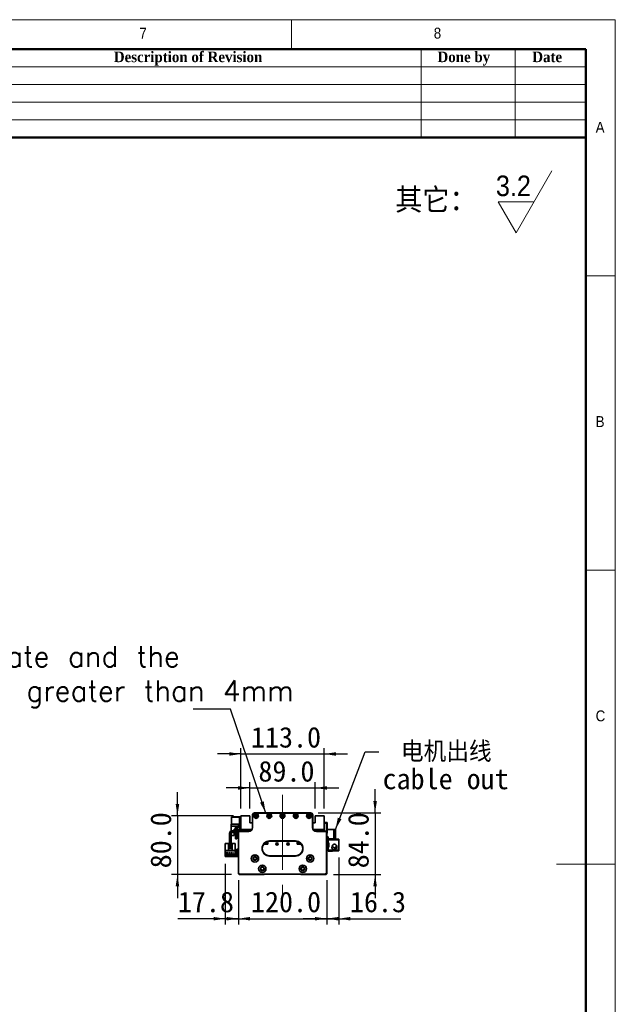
# Model space of a CAD drawing. Header units: millimetres. Extents: x 40 to 3320, y 40 to 2336.
# Tile 11 of 11: x 2511 to 3320, y 998 to 2336. Entities that reach past the tile are written whole.
import ezdxf

# ---------------------------------------------------------------- set-up
doc = ezdxf.new("R2010")
doc.units = ezdxf.units.MM
doc.header["$LTSCALE"] = 8
doc.linetypes.add('CENTERX2', pattern=[20.32, 12.7, -2.54, 2.54, -2.54])
doc.layers.add('黑色实线', color=7, linetype='Continuous')
doc.styles.add('SLDTEXTSTYLE0', font='Gothic.ttf', dxfattribs={"width": 0.913, "bigfont": 'bigfont'})
doc.styles.add('SLDTEXTSTYLE1', font='Gothic.ttf', dxfattribs={"width": 0.913})
doc.styles.add('SLDTEXTSTYLE2', font='timesbd.ttf', dxfattribs={"width": 0.933})
doc.styles.add('SLDTEXTSTYLE8', font='txt')
doc.styles.add('SLDTEXTSTYLE9', font='txt', dxfattribs={"bigfont": 'bigfont'})
doc.dimstyles.new('SLDDIMSTYLE0', dxfattribs={"dimtxt": 28, "dimasz": 16, "dimexe": 0, "dimexo": 0.0625, "dimgap": 7, "dimtad": 2, "dimdec": 1, "dimrnd": 1e-09, "dimzin": 4, "dimdsep": 46, "dimtxsty": 'SLDTEXTSTYLE8', "dimsah": 1, "dimcen": 0.09, "dimadec": 0, "dimazin": 1, "dimtfac": 1, "dimtdec": 1, "dimtmove": 0, "dimatfit": 0, "dimfxl": 0, "dimfrac": 2, "dimtolj": 1, "dimtzin": 12, "dimarcsym": 0})
doc.dimstyles.new('SLDDIMSTYLE1', dxfattribs={"dimtxt": 28, "dimasz": 16, "dimexe": 0, "dimexo": 0.0625, "dimgap": 7, "dimtad": 2, "dimdec": 1, "dimrnd": 1e-09, "dimzin": 12, "dimdsep": 46, "dimtxsty": 'SLDTEXTSTYLE8', "dimsah": 1, "dimcen": 0.09, "dimadec": 0, "dimazin": 3, "dimtfac": 1, "dimtdec": 1, "dimtmove": 0, "dimatfit": 0, "dimfxl": 0, "dimfrac": 2, "dimtolj": 1, "dimtzin": 12, "dimarcsym": 0})
doc.dimstyles.new('SLDDIMSTYLE2', dxfattribs={"dimtxt": 0.18, "dimasz": 16, "dimexe": 0, "dimexo": 0.0625, "dimgap": 0, "dimtad": 0, "dimtih": 1, "dimtoh": 1, "dimdec": 0, "dimrnd": 1e-09, "dimzin": 0, "dimdsep": 46, "dimtxsty": 'Standard', "dimsah": 1, "dimcen": 0.09, "dimadec": 0, "dimazin": 0, "dimtfac": 16, "dimtdec": 0, "dimtofl": 0, "dimtmove": 0, "dimatfit": 3, "dimfxl": 0, "dimfrac": 2, "dimtolj": 1, "dimtzin": 0, "dimarcsym": 0})

# ---------------------------------------------------------------- blocks, each defined once
blk = doc.blocks.new('SW_SFSYMBOL_0')
at = {"color": 0, "linetype": 'Continuous', "lineweight": 18}
for p, q in [((27.5, -42), (76, 42)), ((27.5, -42), (3.2, 0)), ((51.7, 0), (3.2, 0))]:
    blk.add_line(p, q, dxfattribs=at)
at = {"color": 0, "linetype": 'Continuous', "lineweight": 18, "insert": (0, 35.8), "char_height": 28, "attachment_point": 1, "style": 'SLDTEXTSTYLE1'}
blk.add_mtext('3.2', dxfattribs=at)
blk = doc.blocks.new('_D')
at = {"layer": '黑色实线'}
for p, q in [((2807.8, 1166.3), (2807.8, 1106.1)), ((2927.8, 1166.3), (2927.8, 1106.1)), ((2807.8, 1114.1), (2775.8, 1114.1)), ((2807.8, 1114.1), (2927.8, 1114.1)), ((2927.8, 1114.1), (2959.8, 1114.1))]:
    blk.add_line(p, q, dxfattribs=at)
for points in [[(2807.8, 1114.1), (2791.8, 1116.5), (2791.8, 1111.7)], [(2927.8, 1114.1), (2943.8, 1111.7), (2943.8, 1116.5)]]:
    blk.add_solid(points, dxfattribs=at)
at = {"layer": '黑色实线', "insert": (2824.9, 1150.9), "char_height": 28, "attachment_point": 1, "style": 'SLDTEXTSTYLE8'}
blk.add_mtext('120.0', dxfattribs=at)
blk = doc.blocks.new('_D_1')
at = {"layer": '黑色实线'}
for p, q in [((2790, 1188.5), (2790, 1106.1)), ((2807.8, 1166.3), (2807.8, 1106.1)), ((2790, 1114.1), (2725.6, 1114.1)), ((2790, 1114.1), (2807.8, 1114.1)), ((2807.8, 1114.1), (2839.8, 1114.1))]:
    blk.add_line(p, q, dxfattribs=at)
for points in [[(2790, 1114.1), (2774, 1116.5), (2774, 1111.7)], [(2807.8, 1114.1), (2823.8, 1111.7), (2823.8, 1116.5)]]:
    blk.add_solid(points, dxfattribs=at)
at = {"layer": '黑色实线', "insert": (2725.6, 1150.9), "char_height": 28, "attachment_point": 1, "style": 'SLDTEXTSTYLE8'}
blk.add_mtext('17.8', dxfattribs=at)
blk = doc.blocks.new('_D_2')
at = {"layer": '黑色实线'}
for p, q in [((2993.6, 1258), (2993.6, 1290)), ((2916, 1258), (3001.6, 1258)), ((2993.6, 1258), (2993.6, 1174)), ((2937, 1174), (3001.6, 1174)), ((2993.6, 1174), (2993.6, 1142))]:
    blk.add_line(p, q, dxfattribs=at)
for points in [[(2993.6, 1258), (2996, 1274), (2991.2, 1274)], [(2993.6, 1174), (2991.2, 1158), (2996, 1158)]]:
    blk.add_solid(points, dxfattribs=at)
at = {"layer": '黑色实线', "insert": (2956.8, 1182.6), "char_height": 28, "attachment_point": 1, "rotation": 90, "style": 'SLDTEXTSTYLE8'}
blk.add_mtext('84.0', dxfattribs=at)
blk = doc.blocks.new('_D_3')
at = {"layer": '黑色实线'}
for p, q in [((2725, 1254), (2725, 1286)), ((2801.1, 1254), (2717, 1254)), ((2725, 1254), (2725, 1174)), ((2798.6, 1174), (2717, 1174)), ((2725, 1174), (2725, 1142))]:
    blk.add_line(p, q, dxfattribs=at)
for points in [[(2725, 1254), (2727.4, 1270), (2722.6, 1270)], [(2725, 1174), (2722.6, 1158), (2727.4, 1158)]]:
    blk.add_solid(points, dxfattribs=at)
at = {"layer": '黑色实线', "insert": (2688.3, 1182.6), "char_height": 28, "attachment_point": 1, "rotation": 90, "style": 'SLDTEXTSTYLE8'}
blk.add_mtext('80.0', dxfattribs=at)
blk = doc.blocks.new('_D_4')
at = {"layer": '黑色实线'}
for p, q in [((2811.3, 1264.1), (2811.3, 1346)), ((2924.3, 1264.1), (2924.3, 1346)), ((2811.3, 1338), (2779.3, 1338)), ((2811.3, 1338), (2924.3, 1338)), ((2924.3, 1338), (2956.3, 1338))]:
    blk.add_line(p, q, dxfattribs=at)
for points in [[(2811.3, 1338), (2795.3, 1340.4), (2795.3, 1335.6)], [(2924.3, 1338), (2940.3, 1335.6), (2940.3, 1340.4)]]:
    blk.add_solid(points, dxfattribs=at)
at = {"layer": '黑色实线', "insert": (2824.9, 1374.7), "char_height": 28, "attachment_point": 1, "style": 'SLDTEXTSTYLE8'}
blk.add_mtext('113.0', dxfattribs=at)
blk = doc.blocks.new('_D_5')
at = {"layer": '黑色实线'}
for p, q in [((2823.3, 1264.1), (2823.3, 1299.8)), ((2912.3, 1264.1), (2912.3, 1299.8)), ((2823.3, 1291.8), (2791.3, 1291.8)), ((2823.3, 1291.8), (2912.3, 1291.8)), ((2912.3, 1291.8), (2944.3, 1291.8))]:
    blk.add_line(p, q, dxfattribs=at)
for points in [[(2823.3, 1291.8), (2807.3, 1294.2), (2807.3, 1289.4)], [(2912.3, 1291.8), (2928.3, 1289.4), (2928.3, 1294.2)]]:
    blk.add_solid(points, dxfattribs=at)
at = {"layer": '黑色实线', "insert": (2835, 1328.5), "char_height": 28, "attachment_point": 1, "style": 'SLDTEXTSTYLE8'}
blk.add_mtext('89.0', dxfattribs=at)
blk = doc.blocks.new('_D_6')
at = {"layer": '黑色实线'}
for p, q in [((2944.1, 1197.1), (2944.1, 1106.1)), ((2927.8, 1164.8), (2927.8, 1106.1)), ((2927.8, 1114.1), (2895.8, 1114.1)), ((2944.1, 1114.1), (2927.8, 1114.1)), ((2944.1, 1114.1), (3028.4, 1114.1))]:
    blk.add_line(p, q, dxfattribs=at)
for points in [[(2927.8, 1114.1), (2911.8, 1116.5), (2911.8, 1111.7)], [(2944.1, 1114.1), (2960.1, 1111.7), (2960.1, 1116.5)]]:
    blk.add_solid(points, dxfattribs=at)
at = {"layer": '黑色实线', "insert": (2959.4, 1150.9), "char_height": 28, "attachment_point": 1, "style": 'SLDTEXTSTYLE8'}
blk.add_mtext('16.3', dxfattribs=at)
blk = doc.blocks.new('SW_NOTE_3')
at = {"layer": '黑色实线', "color": 0, "char_height": 28, "attachment_point": 1}
for s, insert, style in [(' 电机出线', (5, 14.4), 'SLDTEXTSTYLE9'), ('cable out', (5, -22.6), 'SLDTEXTSTYLE8')]:
    blk.add_mtext(s, dxfattribs=dict(at, insert=insert, style=style))
blk = doc.blocks.new('SW_NOTE_4')
at = {"layer": '黑色实线', "color": 0, "insert": (-918.8, 85.8), "char_height": 28, "attachment_point": 1, "style": 'SLDTEXTSTYLE9'}
blk.add_mtext('The distance between the load plate and the \\Psteel belt protection belt shall be greater than 4mm', dxfattribs=at)

msp = doc.modelspace()

# ---------------------------------------------------------------- linework, layer by layer
at = {"color": 7, "linetype": 'Continuous', "lineweight": 18}
for p, q in [((3320, 2336), (40, 2336)), ((2880, 2296), (2880, 2336)), ((3320, 40), (3320, 2336)), ((80, 2296), (3280, 2296)), ((3056, 2296), (3056, 2176)), ((3184, 2296), (3184, 2176)), ((3280, 2296), (3280, 2176)), ((3280, 2296), (3280, 80)), ((2320, 2272), (3280, 2272)), ((2320, 2248), (3280, 2248)), ((2320, 2224), (3280, 2224)), ((2320, 2200), (3280, 2200)), ((3320, 1988), (3280, 1988)), ((3280, 1588), (3320, 1588)), ((3320, 1188), (3240, 1188))]:
    msp.add_line(p, q, dxfattribs=at)
at = {"color": 7, "linetype": 'Continuous', "lineweight": 50}
for p, q in [((3280, 2296), (80, 2296)), ((3280, 2296), (3280, 80)), ((3280, 2176), (2320, 2176))]:
    msp.add_line(p, q, dxfattribs=at)
at = {"color": 7, "linetype": 'Continuous', "lineweight": 35}
for p, q in [((2829.8, 1257.97), (2905.8, 1257.97)), ((2829.8, 1257.97), (2829.8, 1257.67)), ((2905.8, 1257.97), (2905.8, 1257.67)), ((2798.6, 1252.47), (2798.3, 1252.17)), ((2798.6, 1252.17), (2798.3, 1252.04)), ((2798.3, 1252.04), (2798.3, 1252.17)), ((2798.3, 1242.89), (2798.3, 1252.04)), ((2798.6, 1252.47), (2798.6, 1252.17)), ((2798.6, 1252.47), (2809.3, 1252.47)), ((2809.3, 1252.17), (2798.6, 1252.17)), ((2798.6, 1252.17), (2798.6, 1242.77)), ((2809.3, 1252.47), (2811.3, 1252.47)), ((2809.3, 1251.47), (2809.3, 1252.47)), ((2811.3, 1251.47), (2809.3, 1251.47)), ((2809.3, 1251.47), (2809.3, 1242.97)), ((2811.3, 1253.97), (2811.3, 1235.47)), ((2823.3, 1253.97), (2811.3, 1253.97)), ((2823.3, 1244.47), (2823.3, 1253.97)), ((2826.77, 1255.17), (2826.77, 1253.17)), ((2826.77, 1255.17), (2826.81, 1255.17)), ((2826.77, 1253.17), (2826.8, 1253.17)), ((2826.8, 1237.97), (2826.8, 1254.97)), ((2826.8, 1254.97), (2827.1, 1254.97)), ((2827.1, 1254.97), (2827.1, 1237.97)), ((2905.8, 1257.67), (2829.8, 1257.67)), ((2908.5, 1237.97), (2908.5, 1254.97)), ((2908.8, 1254.97), (2908.5, 1254.97)), ((2908.79, 1255.17), (2908.82, 1255.17)), ((2908.8, 1254.97), (2908.8, 1237.97)), ((2908.82, 1253.17), (2908.8, 1253.17)), ((2908.82, 1255.17), (2908.82, 1253.17)), ((2924.3, 1253.97), (2912.3, 1253.97)), ((2912.3, 1253.97), (2912.3, 1244.47)), ((2924.3, 1235.47), (2924.3, 1253.97)), ((2924.3, 1244.97), (2928, 1244.97)), ((2928, 1243.97), (2928, 1244.97)), ((2928, 1244.97), (2928.3, 1244.67)), ((2928.3, 1244.67), (2928.3, 1243.84)), ((2798, 1239.87), (2798, 1242.47)), ((2798, 1242.47), (2809.3, 1242.47)), ((2798, 1239.87), (2805.66, 1239.87)), ((2798, 1233.22), (2798, 1239.87)), ((2798.3, 1242.77), (2798.3, 1242.89)), ((2798.6, 1242.77), (2798.3, 1242.89)), ((2798.3, 1242.77), (2798.6, 1242.47)), ((2798.6, 1242.77), (2798.6, 1242.47)), ((2798.6, 1242.77), (2809.3, 1242.77)), ((2807.8, 1233.47), (2799.3, 1233.47)), ((2807.8, 1231.47), (2799.3, 1231.47)), ((2802.3, 1235.97), (2803.8, 1235.97)), ((2802.3, 1233.47), (2802.3, 1235.97)), ((2802.3, 1226.97), (2802.3, 1231.47)), ((2803.8, 1236.49), (2803.8, 1233.47)), ((2803.8, 1231.47), (2803.8, 1230.47)), ((2805.8, 1236.47), (2805.8, 1233.47)), ((2805.8, 1235.97), (2807.3, 1235.97)), ((2805.8, 1231.47), (2805.8, 1230.47)), ((2807.3, 1235.97), (2807.3, 1233.47)), ((2807.3, 1231.47), (2807.3, 1226.97)), ((2808.1, 1231.47), (2807.8, 1231.47)), ((2807.8, 1176.47), (2807.8, 1231.47)), ((2808.1, 1231.47), (2808.1, 1176.59)), ((2809.3, 1242.97), (2811.3, 1242.97)), ((2809.3, 1241.97), (2809.3, 1242.97)), ((2811.3, 1241.97), (2809.3, 1241.97)), ((2809.3, 1241.97), (2809.3, 1234.97)), ((2809.3, 1232.67), (2809.3, 1232.97)), ((2809.3, 1232.97), (2821.8, 1232.97)), ((2821.8, 1232.67), (2809.3, 1232.67)), ((2811.3, 1235.47), (2826.13, 1235.47)), ((2811.3, 1235.47), (2811.3, 1234.97)), ((2811.6, 1232.97), (2811.6, 1235.47)), ((2812.29, 1234.47), (2813.29, 1235.47)), ((2812.29, 1234.47), (2812.29, 1232.97)), ((2812.89, 1233.42), (2813.84, 1234.37)), ((2812.89, 1232.97), (2812.89, 1233.42)), ((2825.27, 1234.37), (2813.84, 1234.37)), ((2821.8, 1232.67), (2821.8, 1232.97)), ((2826.8, 1244.47), (2823.3, 1244.47)), ((2824.22, 1235.47), (2824.43, 1235.26)), ((2825.8, 1234.97), (2825.13, 1234.97)), ((2827.1, 1237.97), (2826.8, 1237.97)), ((2908.8, 1237.97), (2908.5, 1237.97)), ((2912.3, 1244.47), (2908.8, 1244.47)), ((2909.47, 1235.47), (2924.3, 1235.47)), ((2910.46, 1234.97), (2909.8, 1234.97)), ((2921.75, 1234.37), (2910.33, 1234.37)), ((2911.38, 1235.47), (2911.17, 1235.26)), ((2911.17, 1235.26), (2911.38, 1235.47)), ((2911.17, 1235.26), (2911.17, 1235.26)), ((2913.8, 1232.97), (2926.3, 1232.97)), ((2913.8, 1232.97), (2913.8, 1232.67)), ((2926.3, 1232.67), (2913.8, 1232.67)), ((2921.75, 1234.37), (2922.7, 1233.42)), ((2923.3, 1234.47), (2922.3, 1235.47)), ((2922.7, 1232.97), (2922.7, 1233.42)), ((2924.8, 1234.47), (2923.3, 1234.47)), ((2923.3, 1232.97), (2923.3, 1234.47)), ((2928, 1243.97), (2924.3, 1243.97)), ((2924.3, 1242.47), (2924.8, 1242.47)), ((2924.8, 1235.47), (2924.3, 1235.47)), ((2924.8, 1242.47), (2924.8, 1234.47)), ((2926.3, 1232.97), (2926.3, 1232.67)), ((2927.5, 1176.59), (2927.5, 1231.47)), ((2927.8, 1231.47), (2927.5, 1231.47)), ((2927.8, 1231.47), (2927.8, 1176.47)), ((2928.3, 1243.84), (2928, 1243.97)), ((2928, 1230.97), (2928, 1243.97)), ((2928.3, 1243.84), (2928.3, 1231.09)), ((2937.7, 1235.47), (2928.3, 1235.47)), ((2937.7, 1222.47), (2937.7, 1235.47)), ((2937.7, 1235.47), (2939.7, 1235.47)), ((2939.7, 1235.47), (2939.7, 1222.47)), ((2795.8, 1229.97), (2795.8, 1210.97)), ((2797.8, 1229.97), (2797.8, 1210.97)), ((2798, 1226.97), (2798, 1230.72)), ((2802.3, 1226.97), (2798, 1226.97)), ((2803.8, 1230.47), (2805.8, 1230.47)), ((2803.8, 1222.47), (2803.8, 1230.47)), ((2805.8, 1222.47), (2803.8, 1222.47)), ((2805.8, 1230.47), (2805.8, 1222.47)), ((2807.8, 1226.97), (2807.3, 1226.97)), ((2845.69, 1216.61), (2845.69, 1218.34)), ((2846.29, 1217.07), (2846.29, 1218.63)), ((2847.8, 1215.57), (2847.8, 1219.15)), ((2850.3, 1219.77), (2885.3, 1219.77)), ((2850.3, 1219.77), (2850.3, 1219.47)), ((2885.3, 1219.47), (2850.3, 1219.47)), ((2885.3, 1219.77), (2885.3, 1219.47)), ((2887.8, 1219.15), (2887.8, 1215.57)), ((2888.8, 1218.84), (2888.8, 1215.67)), ((2889.6, 1218.49), (2889.6, 1216.77)), ((2889.6, 1218.49), (2889.6, 1216.77)), ((2889.9, 1216.61), (2889.9, 1218.34)), ((2889.9, 1216.61), (2889.9, 1218.34)), ((2927.8, 1230.97), (2928, 1230.97)), ((2928, 1229.97), (2927.8, 1229.97)), ((2929.7, 1225.47), (2927.8, 1225.47)), ((2928.3, 1231.09), (2928, 1230.97)), ((2928, 1229.97), (2928, 1230.97)), ((2928.3, 1230.27), (2928, 1229.97)), ((2928.3, 1231.09), (2928.3, 1230.27)), ((2929.7, 1222.47), (2929.7, 1225.47)), ((2937.7, 1222.47), (2929.7, 1222.47)), ((2929.7, 1222.47), (2929.7, 1221.27)), ((2929.7, 1217.27), (2929.7, 1221.27)), ((2929.7, 1221.27), (2944.1, 1221.27)), ((2935.7, 1222.47), (2935.7, 1222.27)), ((2944.1, 1222.27), (2935.7, 1222.27)), ((2939.7, 1222.47), (2937.7, 1222.47)), ((2944.1, 1222.27), (2944.1, 1221.27)), ((2944.1, 1221.27), (2944.1, 1207.27)), ((2790, 1216.16), (2794.3, 1216.16)), ((2790, 1216.16), (2790, 1206.86)), ((2803.6, 1206.86), (2790, 1206.86)), ((2790, 1206.86), (2790, 1200.66)), ((2794.3, 1207.16), (2794.3, 1216.16)), ((2799.3, 1207.16), (2794.3, 1207.16)), ((2795.8, 1210.97), (2797.8, 1210.97)), ((2795.8, 1209.97), (2795.8, 1210.97)), ((2797.8, 1209.97), (2795.8, 1209.97)), ((2797.8, 1210.97), (2797.8, 1209.97)), ((2799.3, 1216.16), (2799.3, 1207.16)), ((2799.3, 1216.16), (2803.6, 1216.16)), ((2803.6, 1216.16), (2803.6, 1206.86)), ((2803.6, 1200.66), (2803.6, 1206.86)), ((2805.8, 1207.66), (2805.8, 1208.66)), ((2805.8, 1208.66), (2807.8, 1208.66)), ((2807.8, 1207.66), (2805.8, 1207.66)), ((2805.8, 1199.66), (2805.8, 1207.66)), ((2842.37, 1215.57), (2847.8, 1215.57)), ((2842.45, 1215.67), (2847.8, 1215.67)), ((2845.05, 1215.97), (2842.7, 1215.97)), ((2845.69, 1216.61), (2845.05, 1215.97)), ((2845.19, 1215.97), (2845.05, 1215.97)), ((2845.19, 1215.97), (2846.29, 1217.07)), ((2887.8, 1215.67), (2893.14, 1215.67)), ((2887.8, 1215.57), (2893.22, 1215.57)), ((2889.6, 1216.77), (2890.4, 1215.97)), ((2889.6, 1216.77), (2889.6, 1216.77)), ((2890.4, 1215.97), (2889.6, 1216.77)), ((2890.54, 1215.97), (2889.9, 1216.61)), ((2889.9, 1216.61), (2889.9, 1216.61)), ((2889.9, 1216.61), (2890.54, 1215.97)), ((2890.54, 1215.97), (2890.4, 1215.97)), ((2890.4, 1215.97), (2890.4, 1215.97)), ((2892.9, 1215.97), (2890.54, 1215.97)), ((2930.7, 1217.27), (2929.7, 1217.27)), ((2929.7, 1217.27), (2929.7, 1216.77)), ((2929.7, 1216.77), (2929.7, 1211.77)), ((2930.7, 1216.77), (2929.7, 1216.77)), ((2929.7, 1211.27), (2929.7, 1211.77)), ((2929.7, 1211.77), (2930.7, 1211.77)), ((2929.7, 1207.27), (2929.7, 1211.27)), ((2929.7, 1211.27), (2930.7, 1211.27)), ((2944.1, 1207.27), (2929.7, 1207.27)), ((2929.7, 1207.27), (2929.7, 1206.07)), ((2935.7, 1206.07), (2929.7, 1206.07)), ((2930.7, 1211.27), (2930.7, 1217.27)), ((2935.15, 1212.06), (2935.05, 1211.27)), ((2935.38, 1212.7), (2935.25, 1212.39)), ((2935.26, 1212.85), (2935.29, 1212.86)), ((2935.29, 1209.68), (2935.26, 1209.69)), ((2935.29, 1212.86), (2935.68, 1213.43)), ((2935.45, 1212.78), (2935.29, 1212.86)), ((2935.42, 1212.69), (2935.29, 1212.75)), ((2935.7, 1206.27), (2944.1, 1206.27)), ((2935.7, 1206.27), (2935.7, 1206.07)), ((2940.59, 1211.82), (2940.62, 1211.84)), ((2944.1, 1207.27), (2944.1, 1206.27)), ((2790, 1198.66), (2790, 1200.66)), ((2790, 1200.66), (2791, 1200.66)), ((2791, 1198.66), (2790, 1198.66)), ((2803.3, 1201.96), (2790.3, 1201.96)), ((2790.3, 1201.96), (2790.3, 1201.26)), ((2790.3, 1201.26), (2803.3, 1201.26)), ((2791, 1200.66), (2791, 1198.66)), ((2804.8, 1200.66), (2791, 1200.66)), ((2804.8, 1198.66), (2791, 1198.66)), ((2793.74, 1204.21), (2791.24, 1204.21)), ((2791.24, 1204.21), (2791.24, 1203.91)), ((2791.24, 1203.91), (2793.74, 1203.91)), ((2793.74, 1203.91), (2793.74, 1204.21)), ((2796.28, 1204.21), (2794.78, 1204.21)), ((2794.78, 1204.21), (2794.78, 1203.91)), ((2794.78, 1203.91), (2796.28, 1203.91)), ((2796.28, 1203.91), (2796.28, 1204.21)), ((2798.82, 1204.21), (2797.32, 1204.21)), ((2797.32, 1204.21), (2797.32, 1203.91)), ((2797.32, 1203.91), (2798.82, 1203.91)), ((2798.82, 1203.91), (2798.82, 1204.21)), ((2799.86, 1204.21), (2799.86, 1203.91)), ((2801.36, 1204.21), (2799.86, 1204.21)), ((2799.86, 1203.91), (2801.36, 1203.91)), ((2801.36, 1203.91), (2801.36, 1204.21)), ((2803.3, 1201.26), (2803.3, 1201.96)), ((2804.8, 1200.66), (2804.8, 1198.66)), ((2805.8, 1199.66), (2807.8, 1199.66)), ((2805.8, 1198.66), (2805.8, 1199.66)), ((2807.8, 1198.66), (2805.8, 1198.66)), ((2850.3, 1199.47), (2885.3, 1199.47)), ((2850.3, 1199.47), (2850.3, 1199.17)), ((2885.3, 1199.17), (2850.3, 1199.17)), ((2885.3, 1199.47), (2885.3, 1199.17)), ((2808.1, 1176.59), (2807.8, 1176.47)), ((2809.8, 1174.47), (2807.8, 1176.47)), ((2807.8, 1174.97), (2807.8, 1176.47)), ((2808.8, 1173.97), (2807.8, 1174.97)), ((2808.1, 1176.59), (2809.92, 1174.77)), ((2842.8, 1173.97), (2808.8, 1173.97)), ((2809.92, 1174.77), (2809.8, 1174.47)), ((2925.8, 1174.47), (2809.8, 1174.47)), ((2809.92, 1174.77), (2925.67, 1174.77)), ((2842.8, 1173.97), (2843.3, 1174.47)), ((2892.8, 1173.97), (2892.3, 1174.47)), ((2926.8, 1173.97), (2892.8, 1173.97)), ((2925.67, 1174.77), (2927.5, 1176.59)), ((2925.67, 1174.77), (2925.8, 1174.47)), ((2927.8, 1176.47), (2925.8, 1174.47)), ((2926.8, 1173.97), (2927.8, 1174.97)), ((2927.5, 1176.59), (2927.8, 1176.47)), ((2927.8, 1174.97), (2927.8, 1176.47))]:
    msp.add_line(p, q, dxfattribs=at)
at = {"color": 7, "linetype": 'Continuous', "lineweight": 35, "flags": 128}
msp.add_lwpolyline([(2804.8, 1198.66), (2805.38, 1198.72), (2805.8, 1198.84)], dxfattribs=at)
at = {"color": 7, "linetype": 'Continuous', "lineweight": 35}
for centre, radius in [((2831.8, 1253.72), 3.25), ((2831.8, 1253.72), 3), ((2831.8, 1253.72), 1.6), ((2831.8, 1253.72), 1.25), ((2849.8, 1253.72), 3.25), ((2849.8, 1253.72), 3), ((2849.8, 1253.72), 1.6), ((2849.8, 1253.72), 1.25), ((2867.8, 1253.72), 3.25), ((2867.8, 1253.72), 3), ((2867.8, 1253.72), 1.6), ((2867.8, 1253.72), 1.25), ((2885.8, 1253.72), 3.25), ((2885.8, 1253.72), 3), ((2885.8, 1253.72), 1.6), ((2885.8, 1253.72), 1.25), ((2903.8, 1253.72), 3.25), ((2903.8, 1253.72), 3), ((2903.8, 1253.72), 1.6), ((2903.8, 1253.72), 1.25), ((2860.3, 1215.67), 1.53), ((2860.3, 1215.67), 1.25), ((2875.3, 1215.67), 1.53), ((2875.3, 1215.67), 1.25), ((2830.3, 1196), 5.03), ((2830.3, 1196), 5), ((2830.3, 1196), 2.65), ((2830.3, 1196), 2.1), ((2905.3, 1196), 5.03), ((2905.3, 1196), 5), ((2905.3, 1196), 2.65), ((2905.3, 1196), 2.1), ((2840.3, 1182), 5.02), ((2840.3, 1182), 5), ((2840.3, 1182), 2.65), ((2840.3, 1182), 2.1), ((2895.3, 1182), 5.02), ((2895.3, 1182), 5), ((2895.3, 1182), 2.65), ((2895.3, 1182), 2.1)]:
    msp.add_circle(centre, radius, dxfattribs=at)
for centre, radius, start, end in [((2829.8, 1254.97), 3, 90, 180), ((2905.8, 1254.97), 3, 0, 90), ((2829.8, 1254.97), 2.7, 90, 180), ((2905.8, 1254.97), 2.7, 0, 90), ((2799.3, 1229.97), 3.5, 90, 180), ((2799.3, 1229.97), 1.5, 90, 180), ((2807.8, 1236.49), 4, 94.78019, 180), ((2807.8, 1236.47), 2, 94.78019, 180), ((2807.3, 1242.47), 2, 274.78019, 0), ((2807.3, 1242.45), 4, 274.78019, 300), ((2807.8, 1234.97), 1.5, 270, 0), ((2809.3, 1231.47), 1.5, 90, 180), ((2809.3, 1231.47), 1.2, 90, 180), ((2807.8, 1234.97), 3.5, 325.1501, 0), ((2821.8, 1237.97), 5.3, 270, 0), ((2821.8, 1237.97), 5, 270, 0), ((2825.13, 1235.97), 1, 224.99989, 270), ((2913.8, 1237.97), 5.3, 180, 270), ((2913.8, 1237.97), 5, 180, 270), ((2910.46, 1235.97), 1, 270, 315.00006), ((2910.46, 1235.97), 1, 270, 315.00006), ((2926.3, 1231.47), 1.5, 0, 90), ((2926.3, 1231.47), 1.2, 0, 90), ((2850.3, 1209.47), 10.3, 90, 270), ((2850.3, 1209.47), 10, 90, 270), ((2885.3, 1209.47), 10.3, 270, 90), ((2885.3, 1209.47), 10, 270, 90), ((2938.3, 1211.27), 3.4, 207.88541, 44.31348), ((2938.3, 1211.27), 3.45, 237.57421, 0), ((2938.3, 1211.27), 2.5, 274.06825, 11.05475), ((2938.3, 1211.27), 2.6, 277.27427, 10.90897), ((2938.3, 1211.27), 3.45, 0, 47.89891), ((2804.8, 1201.66), 1, 270, 0)]:
    msp.add_arc(centre, radius, start, end, dxfattribs=at)
for points, knots in [([(2936.12, 1214.19), (2935.94, 1213.84), (2935.61, 1213.18), (2935.15, 1212.12), (2934.93, 1211.3), (2934.87, 1210.63), (2934.98, 1210.07), (2935.2, 1209.46), (2935.66, 1208.87), (2936.34, 1208.43), (2937.06, 1208.19), (2937.83, 1208.19), (2938.54, 1208.42), (2938.72, 1208.55), (2938.67, 1208.58), (2938.65, 1208.59)], [0, 0, 0, 0, 0.1800969, 0.3300072, 0.4496425, 0.5397511, 0.5746297, 0.6053271, 0.6784024, 0.7214104, 0.761986, 0.8291663, 0.8886754, 0.9606027, 1, 1, 1, 1]), ([(2939.69, 1215.03), (2939.94, 1214.8), (2940.44, 1214.34), (2940.84, 1213.42), (2940.88, 1212.51), (2940.6, 1211.71), (2940.09, 1211.09), (2939.4, 1210.68), (2938.59, 1210.52), (2937.75, 1210.62), (2936.97, 1210.99), (2936.35, 1211.6), (2935.96, 1212.36), (2935.87, 1213.2), (2935.98, 1213.96), (2936.32, 1214.56), (2936.85, 1214.98), (2937.59, 1215.22), (2938.33, 1215.3), (2938.88, 1215.33), (2939.14, 1215.31), (2939.22, 1215.32), (2939.24, 1215.3), (2939.32, 1215.27), (2939.47, 1215.18), (2939.61, 1215.09), (2939.69, 1215.03)], [0, 0, 0, 0, 0.0648161, 0.12977976, 0.18973068, 0.2426175, 0.29441301, 0.34624141, 0.39872425, 0.45219928, 0.50660057, 0.56145162, 0.61605044, 0.66977278, 0.72706625, 0.76537579, 0.80369135, 0.85890874, 0.91422891, 0.94955388, 0.9639999, 0.96485077, 0.96575867, 0.96870996, 0.98052786, 1, 1, 1, 1]), ([(2940.52, 1210.13), (2940.63, 1210.37), (2940.82, 1210.84), (2940.86, 1211.35), (2940.78, 1211.65), (2940.75, 1211.75)], [0, 0, 0, 0, 0.4359953, 0.8267103, 1, 1, 1, 1])]:
    msp.add_open_spline(points, degree=3, knots=knots, dxfattribs=at)
at = {"layer": '黑色实线', "linetype": 'CENTERX2', "lineweight": 18}
msp.add_line((2867.8, 1282.27), (2867.8, 1125.67), dxfattribs=at)

# ---------------------------------------------------------------- block references
at = {"color": 7, "linetype": 'Continuous', "lineweight": 18}
msp.add_blockref('SW_SFSYMBOL_0', (3157.75, 2088.37), dxfattribs=at)
at = {"layer": '黑色实线'}
for name, p in [('SW_NOTE_4', (2746.34, 1398.79)), ('SW_NOTE_3', (2998.75, 1340.69))]:
    msp.add_blockref(name, p, dxfattribs=at)

# ---------------------------------------------------------------- texts
at = {"color": 7, "linetype": 'Continuous', "lineweight": 0}
for s, insert, char_height, attachment_point, style in [('7', (2673.33, 2325.17), 14.82, 1, 'SLDTEXTSTYLE1'), ('8', (3073.33, 2325.17), 14.82, 1, 'SLDTEXTSTYLE1'), ('Description of Revision', (2739.45, 2292.69), 14.4, 2, 'SLDTEXTSTYLE2'), ('Done by', (3114.15, 2292.69), 14.4, 2, 'SLDTEXTSTYLE2'), ('Date', (3227.42, 2292.69), 14.4, 2, 'SLDTEXTSTYLE2'), ('A', (3293.33, 2197.17), 14.82, 1, 'SLDTEXTSTYLE1'), ('B', (3293.33, 1797.17), 14.82, 1, 'SLDTEXTSTYLE1'), ('C', (3293.33, 1397.17), 14.82, 1, 'SLDTEXTSTYLE1')]:
    msp.add_mtext(s, dxfattribs=dict(at, insert=insert, char_height=char_height, attachment_point=attachment_point, style=style))
at = {"color": 7, "linetype": 'Continuous', "lineweight": 18, "insert": (3020.93, 2106.38), "char_height": 29.633, "attachment_point": 1, "style": 'SLDTEXTSTYLE0'}
msp.add_mtext('其它：', dxfattribs=at)

# ---------------------------------------------------------------- dimensions: what is measured, and where the dimension line sits
at = {"layer": '黑色实线'}
for base, p1, p2, dimstyle, picture, middle in [((2924.3, 1337.97), (2811.3, 1253.97), (2924.3, 1253.97), 'SLDDIMSTYLE0', '_D_4', (2869.5, 1337.97)), ((2912.3, 1291.8), (2823.3, 1253.97), (2912.3, 1253.97), 'SLDDIMSTYLE0', '_D_5', (2869.5, 1291.8)), ((2927.8, 1114.12), (2944.1, 1207.27), (2927.8, 1174.97), 'SLDDIMSTYLE1', '_D_6', (2993.87, 1114.12)), ((2807.8, 1114.12), (2790, 1198.66), (2807.8, 1176.47), 'SLDDIMSTYLE1', '_D_1', (2760.08, 1114.12)), ((2927.8, 1114.12), (2807.8, 1176.47), (2927.8, 1176.47), 'SLDDIMSTYLE0', '_D', (2869.5, 1114.12))]:
    dim = msp.add_linear_dim(base=base, p1=p1, p2=p2, dimstyle=dimstyle, dxfattribs=at)
    dim.commit()
    dim.dimension.update_dxf_attribs({"geometry": picture, "text_midpoint": middle, "dimtype": 160})
for base, p1, p2, picture, middle in [((2725.02, 1173.97), (2811.3, 1253.97), (2808.8, 1173.97), '_D_3', (2725.02, 1217.09)), ((2993.56, 1173.97), (2905.8, 1257.97), (2926.8, 1173.97), '_D_2', (2993.56, 1217.09))]:
    dim = msp.add_linear_dim(base=base, p1=p1, p2=p2, angle=90, dimstyle='SLDDIMSTYLE0', dxfattribs=at)
    dim.commit()
    dim.dimension.update_dxf_attribs({"geometry": picture, "text_midpoint": middle, "dimtype": 160})

# ---------------------------------------------------------------- leaders
for points in [[(2844.89, 1257.67), (2797.14, 1398.79), (2746.34, 1398.79)], [(2939.7, 1235.47), (2980, 1340.69), (2998.75, 1340.69)]]:
    msp.add_leader(points, dimstyle='SLDDIMSTYLE2', dxfattribs=at)

doc.saveas('drawing.dxf')
